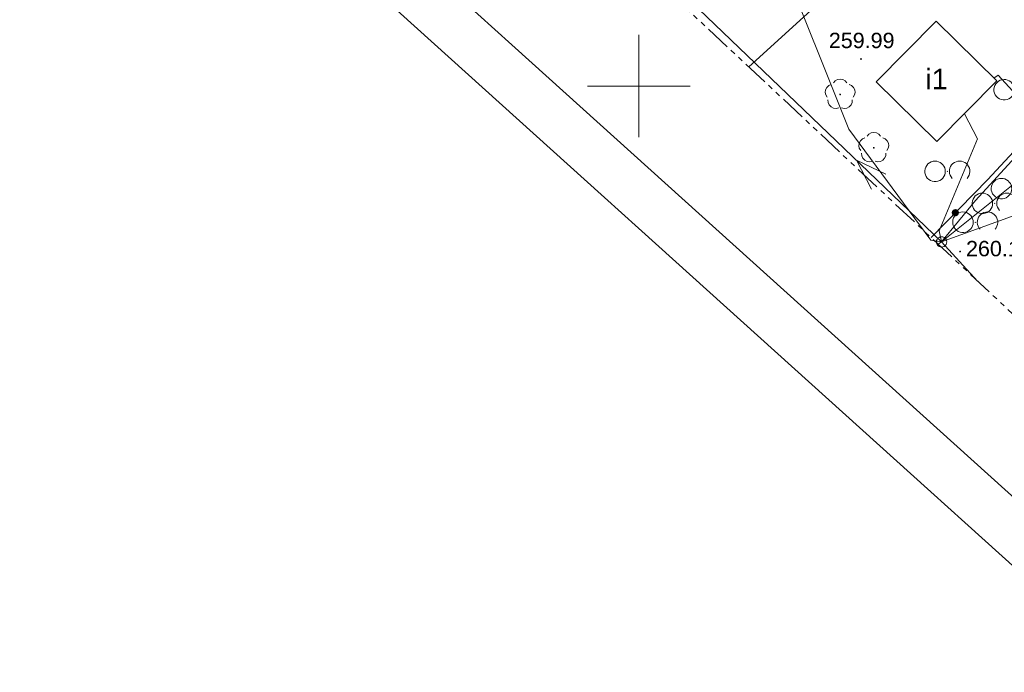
# Model space of a CAD drawing. Header units: metres. Extents: x 7427040 to 7427559, y 5541084 to 5541580.
# Tile 3 of 99: x 7427220 to 7427268, y 5541221 to 5541253. Entities that reach past the tile are written whole.
import ezdxf
from ezdxf.enums import TextEntityAlignment as Align

# ---------------------------------------------------------------- set-up
doc = ezdxf.new("R2010")
doc.units = ezdxf.units.M
doc.header["$MEASUREMENT"] = 0
doc.linetypes.add('( Phantom )', pattern=[2.5, 1.25, -0.25, 0.25, -0.25, 0.25, -0.25])
doc.linetypes.add('PRZER2-1', pattern=[1.5, 1, -0.5])
doc.layers.get('0').update_dxf_attribs({"color": 4})
for name, color, linetype, lineweight in [('GESBZO', 7, 'Continuous', 53), ('GESBZO_O', 7, 'Continuous', 53), ('GOSRBG', 7, 'Continuous', 13), ('GSLKOG', 7, 'Continuous', 30), ('GSPRDL', 96, 'Continuous', 13), ('GSPWPS', 7, 'Continuous', 13), ('GSPWPS_O', 7, 'Continuous', 13), ('GSSZAD', 7, 'Continuous', 13), ('GULEPR', 1, 'Continuous', 13), ('GUPELA', 7, 'Continuous', 13), ('Ramka sekcyjna', 224, 'Continuous', 13), ('TABELKA I RAMKA', 4, 'Continuous', 0)]:
    doc.layers.add(name, color=color, linetype=linetype, lineweight=lineweight)
doc.styles.add('Arial', font='arial.ttf')

# ---------------------------------------------------------------- blocks, each defined once
blk = doc.blocks.new('D_GSPWPS1')
at = {"lineweight": -2, "extrusion": (0, 0, -1)}
blk.add_hatch(color=0, dxfattribs=at).paths.add_polyline_path([(0, -0.045), (-0.011647, -0.043467), (-0.0225, -0.038971), (-0.03182, -0.03182), (-0.038971, -0.0225), (-0.043467, -0.011647), (-0.045, 0), (-0.043467, 0.011647), (-0.038971, 0.0225), (-0.03182, 0.03182), (-0.0225, 0.038971), (-0.011647, 0.043467), (0, 0.045), (0.011647, 0.043467), (0.0225, 0.038971), (0.03182, 0.03182), (0.038971, 0.0225), (0.043467, 0.011647), (0.045, 0), (0.043467, -0.011647), (0.038971, -0.0225), (0.03182, -0.03182), (0.0225, -0.038971), (0.011647, -0.043467)])
blk = doc.blocks.new('D_GSPRDL1')
at = {"lineweight": -2, "extrusion": (0, 0, -1)}
blk.add_hatch(color=0, dxfattribs=at).paths.add_polyline_path([(0, -0.045), (-0.013906, -0.042798), (-0.02645, -0.036406), (-0.036406, -0.02645), (-0.042798, -0.013906), (-0.045, 0), (-0.042798, 0.013906), (-0.036406, 0.02645), (-0.02645, 0.036406), (-0.013906, 0.042798), (0, 0.045), (0.013906, 0.042798), (0.02645, 0.036406), (0.036406, 0.02645), (0.042798, 0.013906), (0.045, 0), (0.042798, -0.013906), (0.036406, -0.02645), (0.02645, -0.036406), (0.013906, -0.042798)])
at = {"color": 0, "lineweight": -2, "flags": 128}
for points in [[(-0.635969, -0.134326), (-0.70458, -0.024001), (-0.731429, 0.103115), (-0.713292, 0.231763), (-0.652348, 0.346501), (-0.55591, 0.433559), (-0.435555, 0.482485)], [(-0.324277, 0.563333), (-0.240553, 0.662679), (-0.127956, 0.727494), (0, 0.75), (0.127956, 0.727494), (0.240553, 0.662679), (0.324277, 0.563333)], [(0.435555, 0.482485), (0.55591, 0.433559), (0.652348, 0.346501), (0.713292, 0.231763), (0.731429, 0.103115), (0.70458, -0.024001), (0.635969, -0.134326)], [(-0.068773, -0.646351), (-0.194901, -0.677512), (-0.324092, -0.663766), (-0.440839, -0.606763), (-0.531129, -0.513345), (-0.584125, -0.394725), (-0.593465, -0.265141)], [(0.593465, -0.265141), (0.584125, -0.394725), (0.531129, -0.513345), (0.440839, -0.606763), (0.324092, -0.663766), (0.194901, -0.677512), (0.068773, -0.646351)]]:
    blk.add_lwpolyline(points, dxfattribs=at)
blk = doc.blocks.new('D_GUPELA1')
at = {"color": 0, "lineweight": -2, "flags": 128}
blk.add_lwpolyline([(0, 0.25), (0.064705, 0.241481), (0.125, 0.216506), (0.176777, 0.176777), (0.216506, 0.125), (0.241481, 0.064705), (0.25, 0), (0.241481, -0.064705), (0.216506, -0.125), (0.176777, -0.176777), (0.125, -0.216506), (0.064705, -0.241481), (0, -0.25), (-0.064705, -0.241481), (-0.125, -0.216506), (-0.176777, -0.176777), (-0.216506, -0.125), (-0.241481, -0.064705), (-0.25, 0), (-0.241481, 0.064705), (-0.216506, 0.125), (-0.176777, 0.176777), (-0.125, 0.216506), (-0.064705, 0.241481), (0, 0.25)], close=True, dxfattribs=at)
blk = doc.blocks.new('D_SUEP1')
at = {"color": 0, "lineweight": -2, "flags": 128}
blk.add_lwpolyline([(-0.75, -0.5), (0.75, 0), (-0.75, 0.5)], dxfattribs=at)
blk = doc.blocks.new('D_KOLO')
at = {"lineweight": -2, "extrusion": (0, 0, -1)}
blk.add_hatch(color=0, dxfattribs=at).paths.add_polyline_path([(0, -0.175), (-0.045293, -0.169037), (-0.0875, -0.151554), (-0.123744, -0.123744), (-0.151554, -0.0875), (-0.169037, -0.045293), (-0.175, 0), (-0.169037, 0.045293), (-0.151554, 0.0875), (-0.123744, 0.123744), (-0.0875, 0.151554), (-0.045293, 0.169037), (0, 0.175), (0.045293, 0.169037), (0.0875, 0.151554), (0.123744, 0.123744), (0.151554, 0.0875), (0.169037, 0.045293), (0.175, 0), (0.169037, -0.045293), (0.151554, -0.0875), (0.123744, -0.123744), (0.0875, -0.151554), (0.045293, -0.169037)])
blk = doc.blocks.new('D_GSSZAD3')
at = {"color": 0, "lineweight": -2, "flags": 128}
blk.add_lwpolyline([(-0.6, 0.5), (-0.513176, 0.492404), (-0.42899, 0.469846), (-0.35, 0.433013), (-0.278606, 0.383022), (-0.216978, 0.321394), (-0.166987, 0.25), (-0.130154, 0.17101), (-0.107596, 0.086824), (-0.1, 0), (-0.107596, -0.086824), (-0.130154, -0.17101), (-0.166987, -0.25), (-0.222125, -0.32743), (-0.290921, -0.393027), (-0.370887, -0.444418), (-0.459134, -0.479746), (-0.552472, -0.497736), (-0.647528, -0.497736), (-0.740866, -0.479746), (-0.829113, -0.444418), (-0.909079, -0.393027), (-0.977875, -0.32743), (-1.033013, -0.25), (-1.0725, -0.163534), (-1.094911, -0.071157), (-1.099434, 0.023791), (-1.085906, 0.117879), (-1.054816, 0.207708), (-1.007288, 0.290028), (-0.94504, 0.361867), (-0.87032, 0.420627), (-0.785831, 0.464184), (-0.694626, 0.490964), (-0.6, 0.5)], close=True, dxfattribs=at)
blk.add_lwpolyline([(0.234697, -0.341399), (0.179845, -0.271053), (0.138367, -0.192079), (0.111581, -0.106992), (0.100342, -0.018499), (0.105007, 0.070582), (0.125427, 0.157417), (0.160952, 0.239242), (0.210451, 0.313452), (0.27235, 0.377684), (0.344678, 0.429896), (0.425132, 0.468424), (0.511152, 0.492043), (0.6, 0.5), (0.688848, 0.492043), (0.774868, 0.468424), (0.855322, 0.429896), (0.92765, 0.377684), (0.989549, 0.313452), (1.039048, 0.239242), (1.074573, 0.157417), (1.094993, 0.070582), (1.099658, -0.018499), (1.088419, -0.106992), (1.061633, -0.192079), (1.020155, -0.271053), (0.965303, -0.341399)], dxfattribs=at)
blk = doc.blocks.new('*U59')
at = {"layer": 'GESBZO', "color": 252, "linetype": 'Continuous', "lineweight": 30, "flags": 128}
blk.add_lwpolyline([(-13.12, -107.803), (-10.19, -104.843), (-7.24, -107.763), (-10.16, -110.723), (-13.12, -107.803)], close=True, dxfattribs=at)
blk = doc.blocks.new('SIT-G1 BOISKO')
at = {"layer": 'GOSRBG', "color": 252, "linetype": '( Phantom )', "lineweight": 13, "flags": 128}
blk.add_lwpolyline([(7427455.093, 5541312.435), (7427244.198, 5541498.57), (7427125.239, 5541372.711), (7427331.365, 5541179.81), (7427455.093, 5541312.435)], close=True, dxfattribs=at)
at = {"layer": 'GSLKOG', "color": 252, "linetype": 'Continuous', "lineweight": 13, "flags": 128}
for points in [[(7427269.87, 5541264.03), (7427261.78, 5541256.77), (7427255.363, 5541250.936)], [(7427264.255, 5541242.614), (7427267.02, 5541245.44), (7427273.54, 5541252.47), (7427277.59, 5541256.89)]]:
    blk.add_lwpolyline(points, dxfattribs=at)
at = {"layer": 'GSSZAD', "color": 252, "linetype": 'PRZER2-1', "lineweight": 13}
for points in [[(7427265.05, 5541245.85), (7427265.04, 5541245.83), (7427265.06, 5541245.83), (7427265.05, 5541245.85)], [(7427267.36, 5541244.29), (7427267.35, 5541244.27), (7427267.37, 5541244.27), (7427267.36, 5541244.29)], [(7427266.41, 5541243.37), (7427266.4, 5541243.35), (7427266.42, 5541243.35), (7427266.41, 5541243.37)]]:
    blk.add_lwpolyline(points, close=True, dxfattribs=at)
at = {"layer": 'GULEPR', "color": 1, "linetype": 'Continuous', "lineweight": 13, "flags": 128}
for points in [[(7427245.044, 5541260.592), (7427245.41, 5541260.96), (7427264.77, 5541242.4), (7427266.526, 5541240.489)], [(7427264.77, 5541242.4), (7427264.24, 5541242.49), (7427260.25, 5541247.9), (7427256.88, 5541256.31), (7427256.38, 5541260.54)], [(7427264.77, 5541242.4), (7427266.43, 5541244.42), (7427269.42, 5541247.69), (7427269.29, 5541248.61), (7427267.53, 5541250.53), (7427267.32, 5541250.39)], [(7427264.77, 5541242.4), (7427264.65, 5541242.94), (7427266.52, 5541247.43), (7427265.88, 5541248.65)], [(7427264.77, 5541242.4), (7427268.83, 5541245.65), (7427272.6, 5541245.46), (7427273.33, 5541244.44)], [(7427264.77, 5541242.4), (7427268.36, 5541243.7), (7427271.6, 5541242.74)], [(7427264.77, 5541242.4), (7427264.607, 5541242.284)]]:
    blk.add_lwpolyline(points, dxfattribs=at)
at = {"layer": 'Ramka sekcyjna', "color": 252, "linetype": 'Continuous', "lineweight": 13, "flags": 128}
for points in [[(7427250, 5541250), (7427250, 5541252.5)], [(7427252.5, 5541250), (7427247.5, 5541250)], [(7427252.5, 5541250), (7427247.5, 5541250)], [(7427250, 5541250), (7427250, 5541247.5)]]:
    blk.add_lwpolyline(points, dxfattribs=at)
at = {"layer": 'GESBZO', "color": 252, "linetype": 'Continuous', "lineweight": 30}
blk.add_blockref('*U59', (7427274.7, 5541358.013), dxfattribs=at)
at = {"layer": 'GSLKOG', "color": 7, "linetype": 'Continuous', "lineweight": 13, "rotation": 45.62762820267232}
blk.add_blockref('D_KOLO', (7427265.44, 5541243.825), dxfattribs=at)
blk.add_blockref('D_KOLO', (7427265.44, 5541243.825), dxfattribs=at)
at = {"layer": 'GSPRDL', "color": 96, "linetype": 'Continuous', "lineweight": 13}
for p in [(7427259.82, 5541249.59), (7427261.46, 5541246.99)]:
    blk.add_blockref('D_GSPRDL1', p, dxfattribs=at)
at = {"layer": 'GSPWPS', "color": 7, "linetype": 'Continuous', "lineweight": 13}
for p in [(7427260.84, 5541251.32), (7427265.67, 5541241.93)]:
    blk.add_blockref('D_GSPWPS1', p, dxfattribs=at)
at = {"layer": 'GSSZAD', "color": 7, "linetype": 'Continuous', "lineweight": 13}
for p in [(7427268.42, 5541249.82), (7427265.05, 5541245.84), (7427268.29, 5541245), (7427267.36, 5541244.28), (7427266.41, 5541243.36)]:
    blk.add_blockref('D_GSSZAD3', p, dxfattribs=at)
at = {"layer": 'GULEPR', "color": 1, "linetype": 'Continuous', "lineweight": 13, "rotation": 136.2085924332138}
blk.add_blockref('D_SUEP1', (7427261.161, 5541245.86), dxfattribs=at)
at = {"layer": 'GUPELA', "color": 7, "linetype": 'Continuous', "lineweight": 13}
blk.add_blockref('D_GUPELA1', (7427264.77, 5541242.4), dxfattribs=at)
at = {"layer": 'GESBZO_O', "color": 252, "linetype": 'Continuous', "lineweight": 13, "style": 'Arial'}
blk.add_text('i1', height=1, dxfattribs=at).set_placement((7427264.52, 5541249.841), align=Align.CENTER)
at = {"layer": 'GSPWPS_O', "color": 252, "linetype": 'Continuous', "lineweight": 13, "style": 'Arial'}
for s, p in [('259.99', (7427259.27, 5541251.85)), ('260.19', (7427265.96, 5541241.7))]:
    blk.add_text(s, height=0.75, dxfattribs=at).set_placement(p)

msp = doc.modelspace()

# ---------------------------------------------------------------- linework, layer by layer
at = {"layer": 'TABELKA I RAMKA', "color": 7, "ltscale": 0.046875, "flags": 128}
for points in [[(7427172.645, 5541580.08), (7427558.843, 5541231.869), (7427425.92, 5541084.445), (7427039.722, 5541432.657), (7427172.645, 5541580.08)], [(7427183.968, 5541566.505), (7427555.312, 5541231.686), (7427425.737, 5541087.976), (7427054.393, 5541422.795), (7427183.968, 5541566.505)]]:
    msp.add_lwpolyline(points, close=True, dxfattribs=at)

# ---------------------------------------------------------------- block references
at = {"color": 7, "linetype": 'Continuous', "lineweight": 0}
msp.add_blockref('SIT-G1 BOISKO', (0, 0), dxfattribs=at)

doc.saveas('drawing.dxf')
